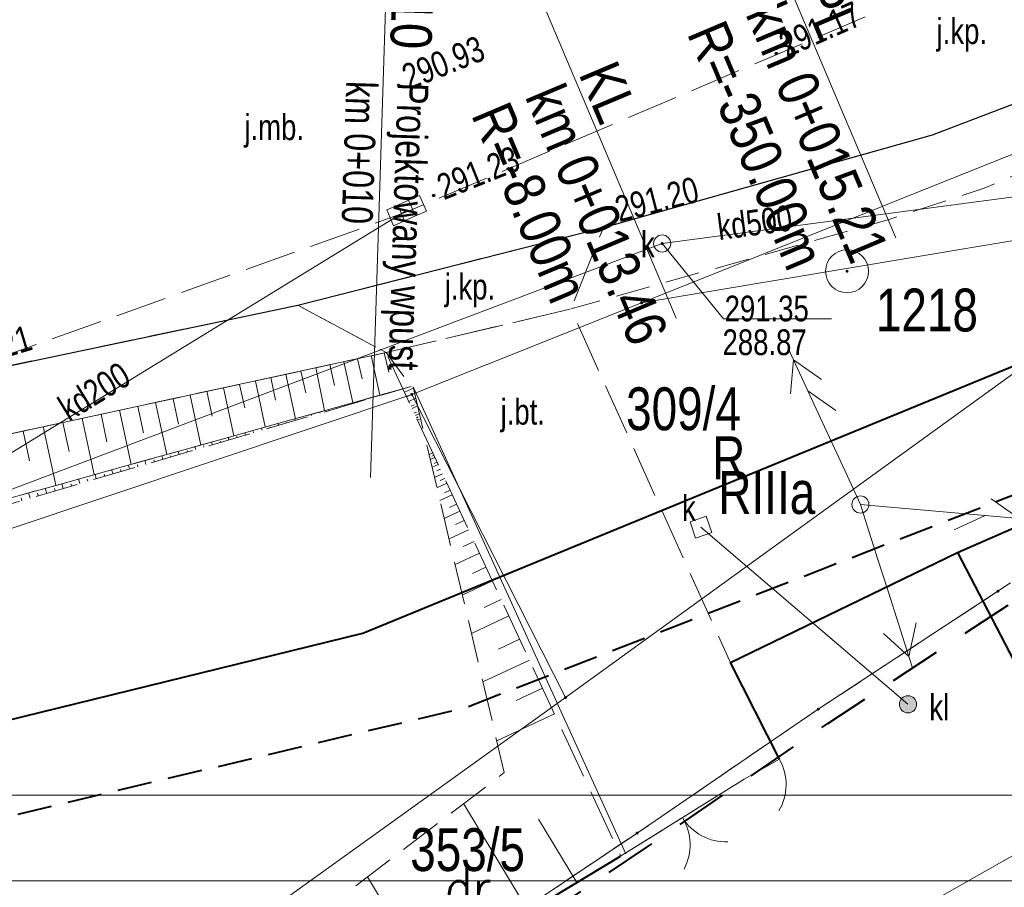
# Model space of a CAD drawing. Header units: metres. Extents: x 7437415 to 7437762, y 5556624 to 5556902.
# Tile 9 of 36: x 7437517 to 7437546, y 5556658 to 5556683. Entities that reach past the tile are written whole.
import ezdxf

# ---------------------------------------------------------------- set-up
doc = ezdxf.new("R2010")
doc.units = ezdxf.units.M
doc.header["$MEASUREMENT"] = 0
for name, pattern in [('BUBZ01-500', [1.75, 1.25, -0.5]), ('EGBO02-500', [2.5, 1.5, -1]), ('EGBU01-500', [1, 0.5, -0.5]), ('KTCR02-500', [1.5, 1, -0.5]), ('KTJZ01-500', [2, 1.5, -0.5])]:
    doc.linetypes.add(name, pattern=pattern)
doc.layers.get('0').update_dxf_attribs({"color": 250, "lineweight": 5})
for name, color, linetype, lineweight in [('121-Punkt osnowy szczegółowej', 7, 'Continuous', 5), ('203-Punkt załamania granicy działki nie stabilizowany', 7, 'Continuous', 5), ('_TABELKA', 7, 'Continuous', 9), ('brama (linia) - symbol', 7, 'Continuous', 5), ('BUBZ01', 250, 'Continuous', 5), ('BUBZ01_1', 250, 'Continuous', 5), ('BUIB02_01', 250, 'Continuous', 5), ('D_kilometraz', 7, 'Continuous', 13), ('D_opis trasy', 7, 'Continuous', 13), ('D_opisy', 7, 'Continuous', 13), ('EGBD03', 250, 'Continuous', 5), ('EGBK02', 250, 'Continuous', 5), ('EGBO02', 250, 'Continuous', 5), ('EGBP04_03', 250, 'Continuous', 5), ('EGBU01', 250, 'Continuous', 5), ('furtka (linia) - symbol', 7, 'Continuous', 5), ('kratka ściekowa (punkt)', 7, 'Continuous', 5), ('KTCR02', 250, 'Continuous', 5), ('KTJZ01', 250, 'Continuous', 5), ('KTKR01', 250, 'Continuous', 5), ('KTOK01', 250, 'Continuous', 5), ('KTOK02', 250, 'Continuous', 5), ('KTOK04', 250, 'Continuous', 5), ('KTOK05_01', 250, 'Continuous', 5), ('MPZP', 250, 'Continuous', 5), ('OSSP03', 250, 'Continuous', 5), ('przewód elektroenergetyczny niskiego napięcia (linia) - symbol', 7, 'Continuous', 5), ('przewód kanalizacyjny (linia)', 7, 'Continuous', 5), ('przewód kanalizacyjny (linia)-Atr1', 7, 'Continuous', 5), ('przewód telekomunikacyjny (linia) - symbol', 7, 'Continuous', 5), ('punkt o określonej wysokości (sieć kanalizacyjna)', 7, 'Continuous', 5), ('punkt o określonej wysokości (sieć kanalizacyjna)-Atr2', 7, 'Continuous', 5), ('punkt o określonej wysokości (sieć kanalizacyjna)-Atr3', 7, 'Continuous', 5), ('punkt wysokościowy naturalny', 7, 'Continuous', 5), ('punkt wysokościowy sztuczny', 7, 'Continuous', 5), ('RTPW01', 250, 'Continuous', 5), ('RTPW02', 250, 'Continuous', 5), ('rzedne dla projektanta', 250, 'Continuous', 5), ('SUPG_01', 250, 'Continuous', 5), ('SUPK_01', 250, 'Continuous', 5), ('SUSM04_01_E', 250, 'Continuous', 5), ('SUUS22_01_K', 250, 'Continuous', 5), ('słup (punkt)', 7, 'Continuous', 5), ('właz kwadratowy - siec kanalizacyjna (punkt)', 7, 'Continuous', 5), ('właz kwadratowy - siec kanalizacyjna (punkt)-Atr17', 7, 'Continuous', 5), ('właz okrągły - siec kanalizacyjna (punkt)', 7, 'Continuous', 5), ('właz okrągły - siec kanalizacyjna (punkt)-Atr17', 7, 'Continuous', 5)]:
    doc.layers.add(name, color=color, linetype=linetype, lineweight=lineweight)
doc.styles.get("Standard").update_dxf_attribs({"font": 'txt.shx', "width": 0.75})
doc.styles.add('Style-Arial Narrow', font='ARIALN.TTF')
doc.linetypes.add('KTOK01-500', pattern='A,1.75,[13,dgnlstyle-rozp_2015.shx,S=0.002778,R=0,X=0,Y=0],1.75', length=3.5)
doc.linetypes.add('KTOK05_01-500', pattern='A,3.75,[13,dgnlstyle-rozp_2015.shx,S=0.002778,R=0,X=0,Y=0],3.75', length=7.5)

# ---------------------------------------------------------------- blocks, each defined once
blk = doc.blocks.new('US05')
at = {"color": 0, "linetype": 'Continuous', "lineweight": 13, "ltscale": 10}
for p, q in [((-5.25, -2.5), (-5.25, 2.5)), ((-5.25, 2.5), (-1.75, 2.5)), ((-1.75, -2.5), (-1.75, 2.5)), ((-1.75, 2.5), (1.75, 2.5)), ((1.75, -2.5), (1.75, 2.5)), ((1.75, 2.5), (5.25, 2.5)), ((5.25, -2.5), (5.25, 2.5)), ((-5.25, -2.5), (-1.75, -2.5)), ((-1.75, -2.5), (1.75, -2.5)), ((1.75, -2.5), (5.25, -2.5))]:
    blk.add_line(p, q, dxfattribs=at)
blk = doc.blocks.new('PT01')
at = {"color": 0, "linetype": 'Continuous', "lineweight": 13, "ltscale": 10}
for p, q in [((46.5, 0), (37.84, 5)), ((6.5, 0), (0, 0)), ((6.5, 0), (16.5, 0)), ((16.5, 0), (26.5, 0)), ((26.5, 0), (36.5, 0)), ((36.5, 0), (27.84, -5)), ((36.5, 0), (46.5, 0)), ((46.5, 0), (50, 0))]:
    blk.add_line(p, q, dxfattribs=at)
blk = doc.blocks.new('PE04')
at = {"color": 0, "linetype": 'Continuous', "lineweight": 13, "ltscale": 10}
for p, q in [((46.5, 0), (37.84, 5)), ((6.5, 0), (0, 0)), ((6.5, 0), (16.5, 0)), ((16.5, 0), (26.5, 0)), ((26.5, 0), (36.5, 0)), ((36.5, 0), (46.5, 0)), ((46.5, 0), (37.84, -5)), ((46.5, 0), (50, 0))]:
    blk.add_line(p, q, dxfattribs=at)
blk = doc.blocks.new('OK02')
at = {"layer": 'brama (linia) - symbol', "color": 0, "linetype": 'Continuous', "lineweight": 13, "ltscale": 10}
for centre, start, end in [((-15, 0), 0, 60), ((15, 0), 120, 180)]:
    blk.add_arc(centre, 15, start, end, dxfattribs=at)
blk = doc.blocks.new('US22')
at = {"color": 0, "linetype": 'Continuous', "lineweight": 13, "ltscale": 10}
blk.add_circle((0, 0), 2.5, dxfattribs=at)
blk = doc.blocks.new('PW01')
at = {"layer": 'punkt wysokościowy naturalny', "linetype": 'Continuous', "lineweight": 13}
h = blk.add_hatch(color=0, dxfattribs=at)
edge = h.paths.add_edge_path()
edge.add_arc((0, 0), 0.45, 0, 360)
blk = doc.blocks.new('US22A')
at = {"color": 0, "linetype": 'Continuous', "lineweight": 0, "ltscale": 10, "flags": 128}
blk.add_lwpolyline([(-2.5, -2.5), (2.5, -2.5), (2.5, 2.5), (-2.5, 2.5), (-2.5, -2.5)], close=True, dxfattribs=at)
blk = doc.blocks.new('OK04')
at = {"color": 0, "linetype": 'Continuous', "lineweight": 0, "ltscale": 10}
blk.add_arc((15, 0.01), 15, 120, 180, dxfattribs=at)
blk = doc.blocks.new('203')
at = {"layer": '203-Punkt załamania granicy działki nie stabilizowany', "linetype": 'Continuous', "lineweight": 13}
h = blk.add_hatch(color=96, dxfattribs=at)
edge = h.paths.add_edge_path()
edge.add_arc((0, 0), 0.45, 0, 360)
blk = doc.blocks.new('PW02')
at = {"layer": 'punkt wysokościowy sztuczny', "linetype": 'Continuous', "lineweight": 13}
h = blk.add_hatch(color=0, dxfattribs=at)
edge = h.paths.add_edge_path()
edge.add_arc((0, 0), 0.45, 0, 360)
blk = doc.blocks.new('SM04')
at = {"layer": 'słup (punkt)', "color": 0, "linetype": 'Continuous', "lineweight": 13}
blk.add_circle((0, 0), 2.5, dxfattribs=at)
blk = doc.blocks.new('121')
at = {"layer": '121-Punkt osnowy szczegółowej', "linetype": 'Continuous', "lineweight": 13}
h = blk.add_hatch(color=0, dxfattribs=at)
edge = h.paths.add_edge_path()
edge.add_arc((0, 0), 0.45, 0, 360)
at = {"layer": '121-Punkt osnowy szczegółowej', "color": 0, "linetype": 'Continuous', "lineweight": 13}
blk.add_circle((0, 0), 6.25, dxfattribs=at)
blk = doc.blocks.new('SUUS22_01')
at = {"layer": 'SUUS22_01_K', "linetype": 'Continuous', "lineweight": 13}
h = blk.add_hatch(color=8, dxfattribs=at)
edge = h.paths.add_edge_path()
edge.add_arc((0, 0), 0.25, 0, 360)
at = {"layer": 'SUUS22_01_K', "color": 250, "linetype": 'Continuous', "lineweight": 13}
blk.add_circle((0, 0), 0.25, dxfattribs=at)

msp = doc.modelspace()

# ---------------------------------------------------------------- linework, layer by layer
at = {"layer": '_TABELKA', "color": 7}
for points in [[(7437755.425, 5556804.566), (7437414.651, 5556804.566), (7437414.651, 5556658.066), (7437755.425, 5556658.066)], [(7437752.925, 5556802.066), (7437417.151, 5556802.066), (7437417.151, 5556660.566), (7437752.925, 5556660.566)]]:
    msp.add_lwpolyline(points, close=True, dxfattribs=at)
at = {"layer": 'BUBZ01', "color": 7, "linetype": 'BUBZ01-500', "lineweight": 13, "flags": 128}
msp.add_lwpolyline([(7437497.945, 5556666.794), (7437498.812, 5556664.903), (7437501.01, 5556665.33), (7437511.67, 5556667.75), (7437528.66, 5556672.48), (7437527.93, 5556673.47), (7437515.37, 5556670.75), (7437510.69, 5556669.39), (7437500.89, 5556667.31), (7437497.945, 5556666.794)], close=True, dxfattribs=at)
at = {"layer": 'BUBZ01', "color": 7, "linetype": 'Continuous', "lineweight": 13, "flags": 128}
for points in [[(7437527.5, 5556673.38), (7437527.75, 5556672.23)], [(7437527.88, 5556673.46), (7437528.01, 5556672.9)], [(7437526.29, 5556673.12), (7437526.43, 5556672.51)], [(7437526.7, 5556673.2), (7437526.96, 5556672.01)], [(7437527.1, 5556673.29), (7437527.23, 5556672.7)], [(7437525.01, 5556672.84), (7437525.29, 5556671.54)], [(7437525.45, 5556672.93), (7437525.59, 5556672.3)], [(7437525.88, 5556673.03), (7437526.14, 5556671.78)], [(7437523.66, 5556672.54), (7437523.81, 5556671.86)], [(7437524.12, 5556672.64), (7437524.41, 5556671.3)], [(7437524.57, 5556672.74), (7437524.71, 5556672.08)], [(7437522.22, 5556672.23), (7437522.53, 5556670.77)], [(7437522.71, 5556672.34), (7437522.86, 5556671.62)], [(7437523.19, 5556672.44), (7437523.49, 5556671.04)], [(7437527.7, 5556672.2), (7437527.69, 5556672.21)], [(7437528.18, 5556672.34), (7437528.18, 5556672.35)], [(7437521.21, 5556672.01), (7437521.54, 5556670.5)], [(7437521.72, 5556672.12), (7437521.88, 5556671.38)], [(7437526.73, 5556671.91), (7437526.72, 5556671.94)], [(7437526.97, 5556671.99), (7437526.97, 5556672)], [(7437527.21, 5556672.06), (7437527.21, 5556672.08)], [(7437527.46, 5556672.13), (7437527.45, 5556672.14)], [(7437519.62, 5556671.67), (7437519.79, 5556670.87)], [(7437520.16, 5556671.79), (7437520.5, 5556670.21)], [(7437520.69, 5556671.9), (7437520.86, 5556671.13)], [(7437525.76, 5556671.63), (7437525.75, 5556671.67)], [(7437526.01, 5556671.7), (7437526, 5556671.72)], [(7437526.25, 5556671.77), (7437526.24, 5556671.81)], [(7437526.49, 5556671.84), (7437526.48, 5556671.86)], [(7437518.51, 5556671.43), (7437518.69, 5556670.59)], [(7437519.07, 5556671.55), (7437519.42, 5556669.91)], [(7437524.8, 5556671.35), (7437524.78, 5556671.4)], [(7437525.04, 5556671.42), (7437525.03, 5556671.44)], [(7437525.28, 5556671.49), (7437525.27, 5556671.54)], [(7437525.52, 5556671.56), (7437525.52, 5556671.58)], [(7437517.35, 5556671.18), (7437517.54, 5556670.31)], [(7437517.93, 5556671.31), (7437518.3, 5556669.6)], [(7437523.83, 5556671.06), (7437523.81, 5556671.13)], [(7437524.07, 5556671.13), (7437524.06, 5556671.17)], [(7437524.32, 5556671.21), (7437524.3, 5556671.27)], [(7437524.56, 5556671.28), (7437524.55, 5556671.3)], [(7437522.87, 5556670.78), (7437522.84, 5556670.86)], [(7437523.11, 5556670.85), (7437523.1, 5556670.89)], [(7437523.35, 5556670.92), (7437523.33, 5556671)], [(7437523.59, 5556670.99), (7437523.58, 5556671.03)], [(7437521.9, 5556670.5), (7437521.87, 5556670.59)], [(7437522.14, 5556670.57), (7437522.13, 5556670.61)], [(7437522.38, 5556670.64), (7437522.36, 5556670.73)], [(7437522.62, 5556670.71), (7437522.61, 5556670.75)], [(7437520.45, 5556670.07), (7437520.42, 5556670.19)], [(7437520.69, 5556670.14), (7437520.68, 5556670.2)], [(7437520.93, 5556670.21), (7437520.9, 5556670.32)], [(7437521.18, 5556670.28), (7437521.16, 5556670.34)], [(7437521.42, 5556670.36), (7437521.39, 5556670.46)], [(7437521.66, 5556670.43), (7437521.64, 5556670.47)], [(7437519.48, 5556669.79), (7437519.45, 5556669.92)], [(7437519.73, 5556669.86), (7437519.71, 5556669.92)], [(7437519.97, 5556669.93), (7437519.93, 5556670.05)], [(7437520.21, 5556670), (7437520.19, 5556670.06)], [(7437518.52, 5556669.51), (7437518.48, 5556669.65)], [(7437518.76, 5556669.58), (7437518.74, 5556669.64)], [(7437519, 5556669.65), (7437518.96, 5556669.78)], [(7437519.24, 5556669.72), (7437519.22, 5556669.78)], [(7437517.55, 5556669.22), (7437517.51, 5556669.38)], [(7437517.79, 5556669.29), (7437517.77, 5556669.37)], [(7437518.04, 5556669.36), (7437517.99, 5556669.51)], [(7437518.28, 5556669.43), (7437518.26, 5556669.51)], [(7437517.31, 5556669.15), (7437517.29, 5556669.23)]]:
    msp.add_lwpolyline(points, dxfattribs=at)
at = {"layer": 'BUBZ01', "color": 7, "linetype": 'BUBZ01-500', "lineweight": 13, "flags": 128}
for points in [[(7437499.202, 5556664.052), (7437501.23, 5556664.5), (7437512.5, 5556667.74), (7437528.66, 5556672.48), (7437511.67, 5556667.75), (7437501.01, 5556665.33), (7437498.812, 5556664.903)], [(7437528.72, 5556672.47), (7437531.377, 5556661.223), (7437508.495, 5556643.769)]]:
    msp.add_lwpolyline(points, dxfattribs=at)
at = {"layer": 'BUBZ01_1', "color": 7, "linetype": 'Continuous', "lineweight": 13}
for p, q in [((7437528.728, 5556672.436), (7437528.468, 5556672.315)), ((7437528.647, 5556672.233), (7437528.532, 5556672.179)), ((7437528.799, 5556672.138), (7437528.595, 5556672.043)), ((7437528.746, 5556671.948), (7437528.658, 5556671.907)), ((7437528.851, 5556671.914), (7437528.69, 5556671.839)), ((7437528.82, 5556671.734), (7437528.753, 5556671.703)), ((7437528.904, 5556671.691), (7437528.785, 5556671.635)), ((7437528.869, 5556671.592), (7437528.817, 5556671.567)), ((7437528.939, 5556671.541), (7437528.848, 5556671.499)), ((7437529.066, 5556671.022), (7437529.07, 5556671.023)), ((7437529.186, 5556670.498), (7437529.292, 5556670.548)), ((7437529.263, 5556670.452), (7437529.323, 5556670.48)), ((7437529.221, 5556670.349), (7437529.355, 5556670.412)), ((7437529.274, 5556670.126), (7437529.45, 5556670.208)), ((7437529.337, 5556670.238), (7437529.418, 5556670.276)), ((7437529.344, 5556669.828), (7437529.577, 5556669.936)), ((7437529.411, 5556670.024), (7437529.513, 5556670.072)), ((7437529.415, 5556669.53), (7437529.703, 5556669.664)), ((7437529.51, 5556669.739), (7437529.64, 5556669.8)), ((7437529.633, 5556669.383), (7437529.798, 5556669.46)), ((7437529.503, 5556669.157), (7437529.862, 5556669.324)), ((7437529.781, 5556668.956), (7437529.988, 5556669.052)), ((7437529.626, 5556668.635), (7437530.083, 5556668.849)), ((7437529.953, 5556668.457), (7437530.21, 5556668.577)), ((7437529.767, 5556668.039), (7437530.337, 5556668.305)), ((7437530.175, 5556667.816), (7437530.495, 5556667.965)), ((7437529.943, 5556667.294), (7437530.653, 5556667.625)), ((7437530.446, 5556667.032), (7437530.843, 5556667.217)), ((7437530.154, 5556666.4), (7437531.033, 5556666.81)), ((7437530.791, 5556666.035), (7437531.287, 5556666.266)), ((7437530.418, 5556665.282), (7437531.508, 5556665.79)), ((7437531.21, 5556664.824), (7437531.825, 5556665.111)), ((7437530.753, 5556663.866), (7437532.11, 5556664.499)), ((7437531.727, 5556663.328), (7437532.49, 5556663.683)), ((7437531.157, 5556662.153), (7437532.838, 5556662.936)), ((7437530.191, 5556660.318), (7437532.092, 5556657.172)), ((7437532.377, 5556659.869), (7437533.495, 5556658.02)), ((7437527.391, 5556658.183), (7437529.095, 5556655.362))]:
    msp.add_line(p, q, dxfattribs=at)
at = {"layer": 'BUIB02_01', "color": 7, "linetype": 'Continuous', "lineweight": 13}
msp.add_line((7437528.72, 5556672.47), (7437534.918, 5556658.857), dxfattribs=at)
at = {"layer": 'BUIB02_01', "color": 212, "linetype": 'Continuous', "lineweight": 40, "flags": 128}
msp.add_lwpolyline([(7437478.779, 5556655.789), (7437498.529, 5556658.242), (7437527.258, 5556665.29), (7437554.461, 5556676.462), (7437578.709, 5556689.08)], dxfattribs=at)
at = {"layer": 'D_opis trasy', "flags": 128}
for points in [[(7437531.362, 5556686.349), (7437536.385, 5556674.47)], [(7437539.561, 5556684.449), (7437542.79, 5556676.812)]]:
    msp.add_lwpolyline(points, dxfattribs=at)
at = {"layer": 'D_opisy'}
msp.add_line((7437527.989, 5556685.722), (7437527.478, 5556669.83), dxfattribs=at)
at = {"layer": 'EGBD03', "color": 96, "linetype": 'Continuous', "lineweight": 13, "flags": 128}
for points in [[(7437535.38, 5556674.92), (7437549.89, 5556680.73)], [(7437553.19, 5556677.9), (7437533.16, 5556663.41)], [(7437535.38, 5556674.92), (7437553.19, 5556677.9)], [(7437535.38, 5556674.92), (7437528.68, 5556672.25)], [(7437513.88, 5556667.3), (7437528.68, 5556672.25)], [(7437533.16, 5556663.41), (7437528.68, 5556672.25)], [(7437545.77, 5556666.51), (7437546.14, 5556666.76)], [(7437540.53, 5556663.07), (7437545.77, 5556666.51)], [(7437507.829, 5556645.222), (7437533.16, 5556663.41)], [(7437535.25, 5556659.46), (7437540.53, 5556663.07)], [(7437527.09, 5556653.99), (7437535.25, 5556659.46)]]:
    msp.add_lwpolyline(points, dxfattribs=at)
at = {"layer": 'EGBO02', "color": 96, "linetype": 'EGBO02-500', "lineweight": 40, "flags": 128}
msp.add_lwpolyline([(7437509.408, 5556641.775), (7437527.366, 5556653.573), (7437535.53, 5556659.046), (7437540.808, 5556662.655), (7437546.047, 5556666.094), (7437546.417, 5556666.344), (7437547.687, 5556667.174), (7437556.491, 5556673.156), (7437559.221, 5556675.006), (7437566.622, 5556680.047), (7437572.551, 5556684.096), (7437578.927, 5556688.403), (7437581.512, 5556689.607), (7437586.468, 5556691.935), (7437596.734, 5556696.524), (7437608.998, 5556702.025), (7437613.531, 5556704.147), (7437646.901, 5556719.682), (7437664.231, 5556728.731), (7437679.981, 5556736.007), (7437721.816, 5556755.672), (7437743.341, 5556772.789), (7437751.664, 5556779.423)], dxfattribs=at)
at = {"layer": 'EGBU01', "color": 96, "linetype": 'EGBU01-500', "lineweight": 13, "flags": 128}
for points in [[(7437545.77, 5556666.51), (7437546.14, 5556666.76)], [(7437546.14, 5556666.76), (7437545.77, 5556666.51)], [(7437540.53, 5556663.07), (7437545.77, 5556666.51)], [(7437545.77, 5556666.51), (7437540.53, 5556663.07)], [(7437535.25, 5556659.46), (7437540.53, 5556663.07)], [(7437540.53, 5556663.07), (7437535.25, 5556659.46)], [(7437527.09, 5556653.99), (7437535.25, 5556659.46)], [(7437535.25, 5556659.46), (7437527.09, 5556653.99)]]:
    msp.add_lwpolyline(points, dxfattribs=at)
at = {"layer": 'KTCR02', "color": 7, "linetype": 'KTCR02-500', "lineweight": 13, "flags": 128}
msp.add_lwpolyline([(7437576.91, 5556698.6), (7437575.21, 5556697.2), (7437568.98, 5556691.34), (7437565.71, 5556688.51), (7437562.86, 5556686.65), (7437557.05, 5556683.71), (7437557.69, 5556682.42), (7437553.22, 5556680.18), (7437552.61, 5556681.5), (7437549.38, 5556679.96), (7437545.37, 5556678.26), (7437542.6, 5556677.35), (7437533.32, 5556674.74)], dxfattribs=at)
msp.add_lwpolyline([(7437510.69, 5556669.39), (7437509.93, 5556671.34), (7437513.74, 5556672.37), (7437516.19, 5556672.93), (7437525.36, 5556674.85), (7437527.93, 5556673.47), (7437515.37, 5556670.75), (7437510.69, 5556669.39)], close=True, dxfattribs=at)
at = {"layer": 'KTJZ01', "color": 7, "linetype": 'KTJZ01-500', "lineweight": 13, "flags": 128}
msp.add_lwpolyline([(7437487.24, 5556665.88), (7437500.01, 5556668.65), (7437509.93, 5556671.34), (7437514.81, 5556672.66), (7437528.54, 5556677.57), (7437546.18, 5556685.08), (7437562.31, 5556693.39), (7437575.78, 5556700.17), (7437584.6, 5556705.2), (7437599.33, 5556712.79), (7437607.41, 5556717.03), (7437624.22, 5556725.75), (7437636.91, 5556731.79), (7437639.91, 5556733.3), (7437648.13, 5556737.1), (7437664.08, 5556744.94), (7437674.41, 5556750.47), (7437695.47, 5556762.01), (7437726.23, 5556778.98), (7437745.592, 5556790.579), (7437740.524, 5556799.89), (7437726.071, 5556794.065), (7437721.424, 5556793.261), (7437718.653, 5556793.684), (7437716.454, 5556794.853), (7437714.78, 5556796.65), (7437713.44, 5556798.18), (7437704.05, 5556814.76), (7437696.46, 5556806.77), (7437698.53, 5556806.84), (7437700.74, 5556806.26), (7437702.79, 5556804.94), (7437704.06, 5556803.16), (7437709.44, 5556793.77), (7437711.44, 5556790.12), (7437712.13, 5556787.63), (7437712.21, 5556785.35), (7437711.59, 5556783.66), (7437709.87, 5556781.76), (7437701.28, 5556777.09), (7437699.42, 5556776.48), (7437697.78, 5556776.19), (7437695.76, 5556776.41), (7437693.65, 5556777.51), (7437692.09, 5556778.89), (7437690.49, 5556781.22), (7437685.25, 5556778.28), (7437686.1, 5556775.03), (7437686.085, 5556773.72), (7437685.81, 5556772.51), (7437685.3, 5556771.32), (7437684.475, 5556769.98), (7437683.43, 5556768.68), (7437682.12, 5556767.23), (7437680.52, 5556765.9), (7437679.609, 5556765.424), (7437667.4, 5556758.73), (7437656.58, 5556752.94), (7437646.03, 5556747.24), (7437635.04, 5556741.31), (7437625.46, 5556735.97), (7437617.31, 5556731.03), (7437610.73, 5556727.32), (7437599.83, 5556721.28), (7437592.56, 5556717.41), (7437581.48, 5556711.39), (7437572.19, 5556706.38), (7437570.63, 5556705.57), (7437559.43, 5556699.57), (7437555.27, 5556697.37), (7437547.58, 5556693.6), (7437542.1, 5556690.99), (7437536.78, 5556688.64), (7437527.13, 5556684.56), (7437524.75, 5556685.69), (7437522.99, 5556687.15), (7437521.44, 5556689.45), (7437520.46, 5556691.39), (7437515.43, 5556689.51), (7437516.09, 5556686.202), (7437515.98, 5556684.5), (7437514.73, 5556681.38), (7437513.55, 5556680.28), (7437512.1, 5556679.32), (7437507.87, 5556678.13), (7437498.81, 5556675.82), (7437492.9, 5556674.29)], dxfattribs=at)
for points in [[(7437525.36, 5556674.85), (7437534.27, 5556677.12), (7437533.32, 5556674.74), (7437527.93, 5556673.47), (7437525.36, 5556674.85)], [(7437527.93, 5556673.47), (7437533.32, 5556674.74), (7437537.94, 5556664.49), (7437539.4, 5556661.61), (7437538.37, 5556661.03), (7437534.77, 5556658.79), (7437527.93, 5556673.47)]]:
    msp.add_lwpolyline(points, close=True, dxfattribs=at)
at = {"layer": 'KTKR01', "color": 7, "linetype": 'Continuous', "lineweight": 30, "flags": 128}
msp.add_lwpolyline([(7437509.93, 5556671.34), (7437513.74, 5556672.37), (7437516.19, 5556672.93), (7437525.36, 5556674.85), (7437534.27, 5556677.12), (7437543.86, 5556679.82), (7437547.6, 5556681.25), (7437562.05, 5556688.41), (7437564.55, 5556690.07), (7437567.61, 5556692.67), (7437574.17, 5556698.83), (7437574.91, 5556699.49), (7437575.69, 5556700.12)], dxfattribs=at)
at = {"layer": 'KTOK01', "color": 7, "linetype": 'KTOK01-500', "lineweight": 13, "flags": 128}
msp.add_lwpolyline([(7437527.93, 5556673.47), (7437515.37, 5556670.75), (7437510.76, 5556669.41), (7437500.89, 5556667.31), (7437497.967, 5556666.813)], dxfattribs=at)
at = {"layer": 'KTOK02', "color": 7, "linetype": 'Continuous', "lineweight": 13, "flags": 128}
msp.add_lwpolyline([(7437538.37, 5556661.03), (7437534.77, 5556658.79)], dxfattribs=at)
at = {"layer": 'KTOK04', "color": 7, "linetype": 'Continuous', "lineweight": 13, "flags": 128}
msp.add_lwpolyline([(7437539.4, 5556661.61), (7437538.37, 5556661.03)], dxfattribs=at)
at = {"layer": 'KTOK05_01', "color": 7, "linetype": 'KTOK05_01-500', "lineweight": 40, "flags": 128}
for points in [[(7437539.4, 5556661.61), (7437537.97, 5556664.43), (7437544.59, 5556667.64), (7437552.99, 5556671.31)], [(7437544.59, 5556667.64), (7437553.94, 5556649.66), (7437554.329, 5556648.908)], [(7437532.54, 5556638.82), (7437525.588, 5556653.243), (7437534.77, 5556658.79)]]:
    msp.add_lwpolyline(points, dxfattribs=at)
at = {"layer": 'MPZP', "color": 212, "linetype": 'KTCR02-500', "lineweight": 40, "flags": 128}
msp.add_lwpolyline([(7437480.406, 5556653.046), (7437497.678, 5556655.366), (7437530.257, 5556663.123), (7437555.691, 5556673.002), (7437601.685, 5556696.111), (7437651.01, 5556723.248), (7437712.92, 5556755.928), (7437752.943, 5556777.073)], dxfattribs=at)
at = {"layer": 'przewód kanalizacyjny (linia)', "color": 36, "linetype": 'Continuous', "lineweight": 13, "flags": 128}
for points in [[(7437512.46, 5556667.77), (7437535.98, 5556676.65), (7437554.59, 5556679.12)], [(7437512.46, 5556667.77), (7437528.53, 5556677.61)]]:
    msp.add_lwpolyline(points, dxfattribs=at)
at = {"layer": 'punkt o określonej wysokości (sieć kanalizacyjna)-Atr2', "color": 7, "flags": 128}
msp.add_lwpolyline([(7437535.98, 5556676.65), (7437537.77, 5556674.454), (7437540.921, 5556674.454)], dxfattribs=at)
at = {"layer": 'rzedne dla projektanta', "color": 7, "linetype": 'Continuous', "lineweight": 40}
for centre in [(7437539.31, 5556682.19), (7437528.3, 5556681.26), (7437529.32, 5556678.05)]:
    msp.add_circle(centre, 0.0225, dxfattribs=at)
at = {"layer": 'SUPG_01', "color": 52, "linetype": 'Continuous', "lineweight": 13, "flags": 128}
msp.add_lwpolyline([(7437619.69, 5556696.07), (7437619.33, 5556696.07), (7437605.899, 5556688.332), (7437599.734, 5556685.262), (7437589.523, 5556679.677), (7437568.76, 5556670.23), (7437547.783, 5556659.698), (7437510.677, 5556638.674)], dxfattribs=at)
at = {"layer": 'SUPK_01', "color": 36, "linetype": 'Continuous', "lineweight": 13}
msp.add_line((7437537.11, 5556668.38), (7437543.146, 5556663.215), dxfattribs=at)

# ---------------------------------------------------------------- block references
at = {"layer": 'EGBP04_03', "color": 96, "linetype": 'Continuous', "lineweight": 13, "xscale": 0.1, "yscale": 0.1, "zscale": 0.1}
for p in [(7437535.38, 5556674.92), (7437528.68, 5556672.25), (7437545.77, 5556666.51), (7437533.16, 5556663.41), (7437540.53, 5556663.07), (7437535.25, 5556659.46)]:
    msp.add_blockref('203', p, dxfattribs=at)
at = {"layer": 'furtka (linia) - symbol', "color": 7, "linetype": 'Continuous', "lineweight": 13, "xscale": 0.1, "yscale": 0.1, "zscale": 0.1, "rotation": 209.384}
msp.add_blockref('OK04', (7437539.4, 5556661.61), dxfattribs=at)
at = {"layer": 'kratka ściekowa (punkt)', "color": 7, "linetype": 'Continuous', "lineweight": 13, "xscale": 0.1, "yscale": 0.1, "zscale": 0.1, "rotation": 23.816}
msp.add_blockref('US05', (7437528.53, 5556677.61), dxfattribs=at)
at = {"layer": 'KTOK02', "color": 7, "linetype": 'Continuous', "lineweight": 13, "xscale": 0.1, "yscale": 0.1, "zscale": 0.1, "rotation": 211.8909999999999}
msp.add_blockref('OK02', (7437536.57, 5556659.91), dxfattribs=at)
at = {"layer": 'OSSP03', "color": 7, "linetype": 'Continuous', "lineweight": 13, "xscale": 0.1, "yscale": 0.1, "zscale": 0.1}
msp.add_blockref('121', (7437541.37, 5556675.84), dxfattribs=at)
at = {"layer": 'przewód elektroenergetyczny niskiego napięcia (linia) - symbol', "color": 1, "linetype": 'Continuous', "lineweight": 13, "xscale": 0.1, "yscale": 0.1, "zscale": 0.1}
for rotation in [114.799, 287.696]:
    msp.add_blockref('PE04', (7437541.76, 5556669.04), dxfattribs=dict(at, rotation=rotation))
at = {"layer": 'przewód telekomunikacyjny (linia) - symbol', "color": 30, "linetype": 'Continuous', "lineweight": 13, "xscale": 0.1, "yscale": 0.1, "zscale": 0.1}
for rotation in [114.799, 354.976]:
    msp.add_blockref('PT01', (7437541.76, 5556669.04), dxfattribs=dict(at, rotation=rotation))
at = {"layer": 'punkt o określonej wysokości (sieć kanalizacyjna)', "color": 7, "linetype": 'Continuous', "lineweight": 13, "xscale": 0.1, "yscale": 0.1, "zscale": 0.1}
msp.add_blockref('PW01', (7437535.98, 5556676.65), dxfattribs=at)
at = {"layer": 'RTPW02', "color": 7, "linetype": 'Continuous', "lineweight": 13, "xscale": 0.1, "yscale": 0.1, "zscale": 0.1}
msp.add_blockref('PW02', (7437534.27, 5556677.12), dxfattribs=at)
at = {"layer": 'SUSM04_01_E', "color": 7, "linetype": 'Continuous', "lineweight": 13, "xscale": 0.1, "yscale": 0.1, "zscale": 0.1}
msp.add_blockref('SM04', (7437541.76, 5556669.04), dxfattribs=at)
msp.add_blockref('SM04', (7437541.76, 5556669.04), dxfattribs=at)
at = {"layer": 'SUUS22_01_K', "color": 7, "linetype": 'Continuous', "lineweight": 13}
msp.add_blockref('SUUS22_01', (7437543.146, 5556663.215), dxfattribs=at)
at = {"layer": 'właz kwadratowy - siec kanalizacyjna (punkt)', "color": 7, "linetype": 'Continuous', "lineweight": 13, "xscale": 0.1, "yscale": 0.1, "zscale": 0.1, "rotation": 18.869}
msp.add_blockref('US22A', (7437537.11, 5556668.38), dxfattribs=at)
at = {"layer": 'właz okrągły - siec kanalizacyjna (punkt)', "color": 7, "linetype": 'Continuous', "lineweight": 13, "xscale": 0.1, "yscale": 0.1, "zscale": 0.1}
msp.add_blockref('US22', (7437535.98, 5556676.65), dxfattribs=at)

# ---------------------------------------------------------------- texts
at = {"layer": 'D_kilometraz', "insert": (7437528.718, 5556684.647), "char_height": 1.2, "attachment_point": 4, "rotation": 268.1558, "line_spacing_factor": 1.6, "style": 'Style-Arial Narrow'}
msp.add_mtext('+10', dxfattribs=at)
at = {"layer": 'D_opis trasy', "char_height": 1.2, "rotation": 292.9185, "style": 'Style-Arial Narrow'}
for s, insert, attachment_point, line_spacing_factor in [('R=-350.00m', (7437540.197, 5556676.008), 6, 0.35), ('PL\\Pkm 0+015.21', (7437539.726, 5556683.905), 4, 0.85), ('KL\\Pkm 0+013.46', (7437533.296, 5556681.5), 4, 0.85), ('R=-8.00m', (7437533.31, 5556675.042), 6, 0.35)]:
    msp.add_mtext(s, dxfattribs=dict(at, insert=insert, attachment_point=attachment_point, line_spacing_factor=line_spacing_factor))
at = {"layer": 'D_opisy', "insert": (7437529.17, 5556681.319), "char_height": 0.9, "attachment_point": 1, "rotation": 268.1558}
msp.add_mtext('\\pt11;\\fArial|b0|i0|c238238|p39;Projektowany wpust\\Pkm 0+010', dxfattribs=at)
at = {"layer": 'EGBD03', "color": 96, "linetype": 'Continuous', "lineweight": 30, "char_height": 1.25, "attachment_point": 7, "line_spacing_factor": 0.6}
for s, insert in [('\\FWORKING_1250;\\H1x;\\W0.8;309/4', (7437534.929, 5556671.188)), ('\\FWORKING_1250;\\H1x;\\W0.8;353/5', (7437528.635, 5556658.335))]:
    msp.add_mtext(s, dxfattribs=dict(at, insert=insert))
at = {"layer": 'EGBK02', "color": 96, "linetype": 'Continuous', "lineweight": 30, "insert": (7437537.619, 5556670.015), "char_height": 1.25, "attachment_point": 1, "line_spacing_factor": 0.6}
msp.add_mtext('\\FWORKING_1250;\\H1x;\\W0.8;RIIIa', dxfattribs=at)
at = {"layer": 'EGBU01', "color": 96, "linetype": 'Continuous', "lineweight": 30, "width": 0.8}
msp.add_text('dr', height=1.25, dxfattribs=at).set_placement((7437529.64, 5556657.226))
at = {"layer": 'EGBU01', "color": 96, "linetype": 'Continuous', "lineweight": 30, "insert": (7437537.438, 5556669.776), "char_height": 1.25, "attachment_point": 7, "line_spacing_factor": 0.6}
msp.add_mtext('\\FWORKING_1250;\\H1x;\\W0.8;R', dxfattribs=at)
at = {"layer": 'KTJZ01', "color": 7, "linetype": 'Continuous', "lineweight": 13, "char_height": 0.75, "attachment_point": 7, "line_spacing_factor": 0.6}
for s, insert in [('\\FWORKING_1250;\\H1x;\\W0.8;j.kp.', (7437543.98, 5556682.24)), ('\\FWORKING_1250;\\H1x;\\W0.8;j.mb.', (7437523.8, 5556679.44)), ('\\FWORKING_1250;\\H1x;\\W0.8;j.kp.', (7437529.64, 5556674.79)), ('\\FWORKING_1250;\\H1x;\\W0.8;j.bt.', (7437531.27, 5556671.143))]:
    msp.add_mtext(s, dxfattribs=dict(at, insert=insert))
at = {"layer": 'OSSP03', "color": 7, "linetype": 'Continuous', "lineweight": 30, "insert": (7437542.212, 5556674.067), "char_height": 1.25, "attachment_point": 7, "line_spacing_factor": 0.6}
msp.add_mtext('\\FWORKING_1250;\\H1x;\\W0.8;1218', dxfattribs=at)
at = {"layer": 'przewód kanalizacyjny (linia)-Atr1', "color": 36, "char_height": 0.75, "attachment_point": 7, "line_spacing_factor": 0.6}
for s, insert, rotation in [('\\FWORKING_1250;\\H1x;\\W0.8;kd500', (7437537.642, 5556676.737), 7.56), ('\\FWORKING_1250;\\H1x;\\W0.8;kd200', (7437518.691, 5556671.44), 31.479)]:
    msp.add_mtext(s, dxfattribs=dict(at, insert=insert, rotation=rotation))
at = {"layer": 'punkt o określonej wysokości (sieć kanalizacyjna)-Atr2', "color": 36, "insert": (7437537.801, 5556674.369), "char_height": 0.75, "attachment_point": 7, "line_spacing_factor": 0.6}
msp.add_mtext('\\FWORKING_1250;\\H1x;\\W0.8;291.35', dxfattribs=at)
at = {"layer": 'punkt o określonej wysokości (sieć kanalizacyjna)-Atr3', "color": 36, "insert": (7437537.74, 5556673.385), "char_height": 0.75, "attachment_point": 7, "line_spacing_factor": 0.6}
msp.add_mtext('\\FWORKING_1250;\\H1x;\\W0.8;288.87', dxfattribs=at)
at = {"layer": 'RTPW01', "color": 7, "linetype": 'Continuous', "lineweight": 13, "char_height": 0.75, "attachment_point": 7, "line_spacing_factor": 0.6}
for s, insert, rotation in [('\\FWORKING_1250;\\H1x;\\W0.8;291.20', (7437534.733, 5556677.258), 14.557), ('\\FWORKING_1250;\\H1x;\\W0.8;291.21', (7437515.322, 5556672.851), 16.706)]:
    msp.add_mtext(s, dxfattribs=dict(at, insert=insert, rotation=rotation))
at = {"layer": 'rzedne dla projektanta', "color": 7, "linetype": 'Continuous', "lineweight": 0, "char_height": 0.75, "attachment_point": 7, "line_spacing_factor": 0.6}
for s, insert, rotation in [('\\FWORKING_1250;\\H1x;\\W0.8; 291.17', (7437539.411, 5556681.961), 23.7347), ('\\FWORKING_1250;\\H1x;\\W0.8; 290.93', (7437528.393, 5556681.028), 21.7971), ('\\FWORKING_1250;\\H1x;\\W0.8; 291.23', (7437529.413, 5556677.818), 21.7971)]:
    msp.add_mtext(s, dxfattribs=dict(at, insert=insert, rotation=rotation))
at = {"layer": 'SUUS22_01_K', "color": 7, "linetype": 'Continuous', "lineweight": 13, "insert": (7437543.768, 5556662.75), "char_height": 0.75, "attachment_point": 7, "line_spacing_factor": 0.6}
msp.add_mtext('\\FWORKING;\\H1x;\\W0.8;kl', dxfattribs=at)
at = {"layer": 'właz kwadratowy - siec kanalizacyjna (punkt)-Atr17', "color": 7, "insert": (7437536.56, 5556668.56), "char_height": 0.75, "attachment_point": 7, "line_spacing_factor": 0.6}
msp.add_mtext('\\FWORKING_1250;\\H1x;\\W0.8;k', dxfattribs=at)
at = {"layer": 'właz okrągły - siec kanalizacyjna (punkt)-Atr17', "color": 7, "insert": (7437535.36, 5556676.25), "char_height": 0.75, "attachment_point": 7, "line_spacing_factor": 0.6}
msp.add_mtext('\\FWORKING_1250;\\H1x;\\W0.8;k', dxfattribs=at)

doc.saveas('drawing.dxf')
